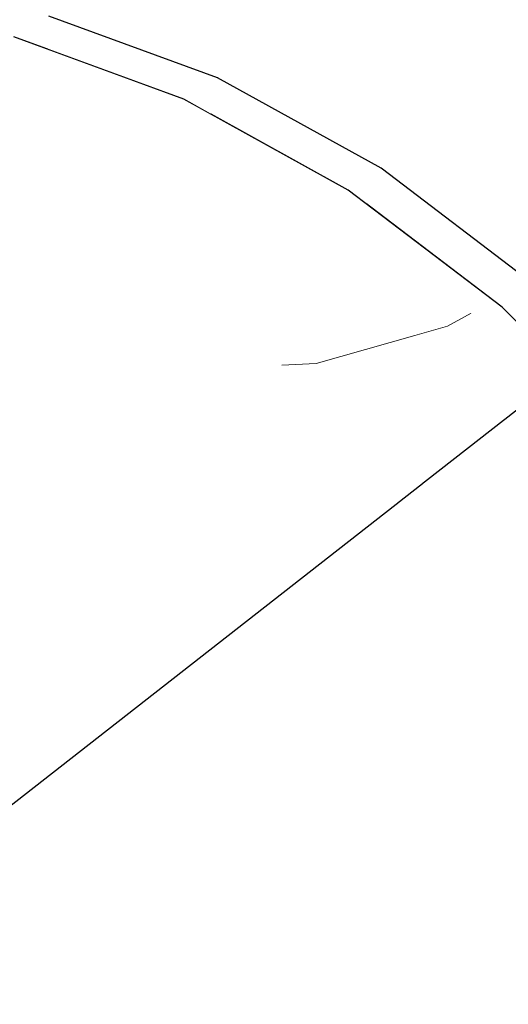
# Model space of a CAD drawing. Header units: millimetres. Extents: x -36478 to 31050, y -14815 to 11827.
# Tile 234 of 256: x -15614 to -15563, y 9860 to 9963. Entities that reach past the tile are written whole.
import ezdxf

# ---------------------------------------------------------------- set-up
doc = ezdxf.new("R2010")
doc.units = ezdxf.units.MM
doc.header["$MEASUREMENT"] = 0
doc.linetypes.add('Wipeout_Contour', pattern=[1000, 0, -1000])
for name, color, linetype in [('Nové_Konstrukce - krov', 7, 'Continuous'), ('Nové_Konstrukce - střechy a skořepiny', 7, 'Continuous'), ('Nové_Výplně - Povrchové', 7, 'Continuous')]:
    doc.layers.add(name, color=color, linetype=linetype)

# ---------------------------------------------------------------- blocks, each defined once
blk = doc.blocks.new('*X13')
at = {"layer": 'Nové_Výplně - Povrchové', "color": 21, "linetype": 'Continuous', "lineweight": 20, "true_color": 0xffaaaa}
for p, q in [((-15576.72, 9910.64), (-15576.72, 9860.46)), ((-15583.39, 9893.12), (-15576.72, 9898.8)), ((-15552.71, 9898.8), (-15576.72, 9898.8)), ((-15592.7, 9888.25), (-15583.39, 9893.12)), ((-15604.18, 9884.46), (-15592.7, 9888.25)), ((-15612.19, 9882.91), (-15604.18, 9884.46))]:
    blk.add_line(p, q, dxfattribs=at)
blk = doc.blocks.new('výplň_6_1', base_point=(0, 0))
at = {"layer": 'Nové_Výplně - Povrchové', "color": 21, "linetype": 'Continuous', "lineweight": 20, "true_color": 0xffaaaa}
blk.add_blockref('*X13', (0, 0), dxfattribs=at)
blk = doc.blocks.new('výplň_790_1', base_point=(0, 0))
at = {"color": 254, "linetype": 'Wipeout_Contour', "lineweight": 0, "ltscale": 92348.408586}
blk.add_wipeout([(-15576.13, 9947.27), (-15577.64, 9943.55), (-15563.53, 9932.84), (-15562.51, 9931.81), (-15560.22, 9935.18)], dxfattribs=at).dxf.layer = 'Nové_Výplně - Povrchové'
blk = doc.blocks.new('výplň_794_1', base_point=(0, 0))
at = {"color": 254, "linetype": 'Wipeout_Contour', "lineweight": 0, "ltscale": 73885.614984}
blk.add_wipeout([(-15560.22, 9935.18), (-15552.14, 9945.5), (-15569.84, 9958.94), (-15576.13, 9947.27)], dxfattribs=at).dxf.layer = 'Nové_Výplně - Povrchové'
blk = doc.blocks.new('výplň_795_1', base_point=(0, 0))
at = {"color": 254, "linetype": 'Wipeout_Contour', "lineweight": 0, "ltscale": 92539.299595}
blk.add_wipeout([(-15610.7, 9963.1), (-15610.74, 9959.62), (-15596.65, 9954.46), (-15593.85, 9952.91), (-15593.13, 9956.67)], dxfattribs=at).dxf.layer = 'Nové_Výplně - Povrchové'
blk = doc.blocks.new('výplň_796_1', base_point=(0, 0))
at = {"color": 254, "linetype": 'Wipeout_Contour', "lineweight": 0, "ltscale": 92445.550323}
blk.add_wipeout([(-15593.13, 9956.67), (-15593.85, 9952.91), (-15579.54, 9945), (-15577.64, 9943.55), (-15576.13, 9947.27)], dxfattribs=at).dxf.layer = 'Nové_Výplně - Povrchové'
blk = doc.blocks.new('výplň_799_1', base_point=(0, 0))
at = {"color": 254, "linetype": 'Wipeout_Contour', "lineweight": 0, "ltscale": 73968.613574}
blk.add_wipeout([(-15576.13, 9947.27), (-15569.84, 9958.94), (-15588.74, 9969.39), (-15593.13, 9956.67)], dxfattribs=at).dxf.layer = 'Nové_Výplně - Povrchové'
blk = doc.blocks.new('výplň_800_1', base_point=(0, 0))
at = {"color": 254, "linetype": 'Wipeout_Contour', "lineweight": 0, "ltscale": 73882.325551}
blk.add_wipeout([(-15552.14, 9945.5), (-15544.21, 9953.91), (-15562.89, 9968.1), (-15569.84, 9958.94)], dxfattribs=at).dxf.layer = 'Nové_Výplně - Povrchové'
blk = doc.blocks.new('výplň_801_1', base_point=(0, 0))
at = {"color": 254, "linetype": 'Wipeout_Contour', "lineweight": 0, "ltscale": 74048.14058}
blk.add_wipeout([(-15608.28, 9976.54), (-15610.7, 9963.1), (-15593.13, 9956.67), (-15588.74, 9969.39)], dxfattribs=at).dxf.layer = 'Nové_Výplně - Povrchové'
blk = doc.blocks.new('výplň_802_1', base_point=(0, 0))
at = {"color": 254, "linetype": 'Wipeout_Contour', "lineweight": 0, "ltscale": 73972.172241}
blk.add_wipeout([(-15569.84, 9958.94), (-15562.89, 9968.1), (-15582.85, 9979.14), (-15588.74, 9969.39)], dxfattribs=at).dxf.layer = 'Nové_Výplně - Povrchové'
blk = doc.blocks.new('výplň_828_1', base_point=(0, 0))
at = {"color": 254, "linetype": 'Wipeout_Contour', "lineweight": 0, "ltscale": 73762.133231}
blk.add_wipeout([(-15552.28, 9891.41), (-15563.43, 9906.14), (-15566.06, 9904.09), (-15554.91, 9889.36)], dxfattribs=at).dxf.layer = 'Nové_Výplně - Povrchové'
blk = doc.blocks.new('výplň_829_1', base_point=(0, 0))
at = {"color": 254, "linetype": 'Wipeout_Contour', "lineweight": 0, "ltscale": 73752.244186}
blk.add_wipeout([(-15552.28, 9891.41), (-15543.1, 9896.96), (-15555.52, 9913.37), (-15563.43, 9906.14)], dxfattribs=at).dxf.layer = 'Nové_Výplně - Povrchové'
blk = doc.blocks.new('výplň_830_1', base_point=(0, 0))
at = {"color": 254, "linetype": 'Wipeout_Contour', "lineweight": 0, "ltscale": 92291.42075}
blk.add_wipeout([(-15682.16, 9790.39), (-15680.56, 9788.27), (-15672.88, 9774.63), (-15545.91, 9873.38), (-15554.91, 9889.36)], dxfattribs=at).dxf.layer = 'Nové_Výplně - Povrchové'
blk = doc.blocks.new('výplň_831_1', base_point=(0, 0))
at = {"color": 254, "linetype": 'Wipeout_Contour', "lineweight": 0, "ltscale": 73874.139165}
blk.add_wipeout([(-15693.31, 9805.12), (-15682.16, 9790.39), (-15554.91, 9889.36), (-15566.06, 9904.09)], dxfattribs=at).dxf.layer = 'Nové_Výplně - Povrchové'
blk = doc.blocks.new('výplň_832_1', base_point=(0, 0))
at = {"color": 254, "linetype": 'Wipeout_Contour', "lineweight": 0, "ltscale": 73832.642841}
blk.add_wipeout([(-15566.06, 9904.09), (-15563.43, 9906.14), (-15576.4, 9919.17), (-15579.03, 9917.12)], dxfattribs=at).dxf.layer = 'Nové_Výplně - Povrchové'
blk = doc.blocks.new('výplň_833_1', base_point=(0, 0))
at = {"color": 254, "linetype": 'Wipeout_Contour', "lineweight": 0, "ltscale": 74152.522426}
blk.add_wipeout([(-15747.19, 9847.1), (-15733.53, 9839.55), (-15608.8, 9936.56), (-15624.7, 9942.38)], dxfattribs=at).dxf.layer = 'Nové_Výplně - Povrchové'
blk = doc.blocks.new('výplň_834_1', base_point=(0, 0))
at = {"color": 254, "linetype": 'Wipeout_Contour', "lineweight": 0, "ltscale": 92543.843739}
blk.add_wipeout([(-15719.78, 9829.78), (-15710.5, 9822.73), (-15706.09, 9818.3), (-15579.03, 9917.12), (-15593.43, 9928.05)], dxfattribs=at).dxf.layer = 'Nové_Výplně - Povrchové'
blk = doc.blocks.new('výplň_835_1', base_point=(0, 0))
at = {"color": 254, "linetype": 'Wipeout_Contour', "lineweight": 0, "ltscale": 92450.154868}
blk.add_wipeout([(-15706.09, 9818.3), (-15694.4, 9806.56), (-15693.31, 9805.12), (-15566.06, 9904.09), (-15579.03, 9917.12)], dxfattribs=at).dxf.layer = 'Nové_Výplně - Povrchové'
blk = doc.blocks.new('výplň_837_1', base_point=(0, 0))
at = {"color": 254, "linetype": 'Wipeout_Contour', "lineweight": 0, "ltscale": 278017.015574}
blk.add_wipeout([(-15757.45, 9851.46), (-15750.43, 9848.89), (-15748.17, 9847.64), (-15621.92, 9945.84), (-15620.84, 9956.01), (-15617.44, 9960.05), (-15614.33, 9960.93), (-15610.74, 9959.62), (-15610.7, 9963.1), (-15610.18, 9966), (-15612.97, 9963.83), (-15614.18, 9973.38), (-15617.29, 9972.49), (-15620.69, 9968.46), (-15621.92, 9956.87)], dxfattribs=at).dxf.layer = 'Nové_Výplně - Povrchové'
blk = doc.blocks.new('výplň_838_1', base_point=(0, 0))
at = {"color": 254, "linetype": 'Wipeout_Contour', "lineweight": 0, "ltscale": 111189.070827}
blk.add_wipeout([(-15608.8, 9936.56), (-15733.53, 9839.55), (-15730.45, 9837.84), (-15728.37, 9836.3), (-15719.78, 9829.78), (-15593.43, 9928.05)], dxfattribs=at).dxf.layer = 'Nové_Výplně - Povrchové'
blk = doc.blocks.new('*X1679')
at = {"layer": 'Nové_Výplně - Povrchové', "color": 21, "linetype": 'Continuous', "lineweight": 20, "true_color": 0xffaaaa}
blk.add_line((-15558.84, 9924.45), (-15561.67, 9930.96), dxfattribs=at)
blk = doc.blocks.new('výplň_839_1', base_point=(0, 0))
at = {"color": 254, "linetype": 'Wipeout_Contour', "lineweight": 0, "ltscale": 73814.650427}
blk.add_wipeout([(-15551.25, 9916.83), (-15549.1, 9918.35), (-15563.53, 9932.84), (-15565.89, 9931.54)], dxfattribs=at).dxf.layer = 'Nové_Výplně - Povrchové'
at = {"layer": 'Nové_Výplně - Povrchové', "color": 21, "linetype": 'Continuous', "lineweight": 20, "true_color": 0xffaaaa}
blk.add_blockref('*X1679', (0, 0), dxfattribs=at)
blk = doc.blocks.new('výplň_840_1', base_point=(0, 0))
at = {"color": 254, "linetype": 'Wipeout_Contour', "lineweight": 0, "ltscale": 73826.775608}
blk.add_wipeout([(-15563.43, 9906.14), (-15555.52, 9913.37), (-15569.97, 9927.88), (-15576.4, 9919.17)], dxfattribs=at).dxf.layer = 'Nové_Výplně - Povrchové'
blk = doc.blocks.new('výplň_841_1', base_point=(0, 0))
at = {"color": 254, "linetype": 'Wipeout_Contour', "lineweight": 0, "ltscale": 73820.116269}
blk.add_wipeout([(-15555.52, 9913.37), (-15551.25, 9916.83), (-15565.89, 9931.54), (-15569.97, 9927.88)], dxfattribs=at).dxf.layer = 'Nové_Výplně - Povrchové'
blk = doc.blocks.new('výplň_842_1', base_point=(0, 0))
at = {"color": 254, "linetype": 'Wipeout_Contour', "lineweight": 0, "ltscale": 73904.544566}
blk.add_wipeout([(-15576.4, 9919.17), (-15590.8, 9930.1), (-15593.43, 9928.05), (-15579.03, 9917.12)], dxfattribs=at).dxf.layer = 'Nové_Výplně - Povrchové'
blk = doc.blocks.new('*X1687')
at = {"layer": 'Nové_Výplně - Povrchové', "color": 21, "linetype": 'Continuous', "lineweight": 20, "true_color": 0xffaaaa}
for p, q in [((-15572.61, 9929.89), (-15582.88, 9926.98)), ((-15582.88, 9926.98), (-15586.46, 9926.8))]:
    blk.add_line(p, q, dxfattribs=at)
blk = doc.blocks.new('výplň_843_1', base_point=(0, 0))
at = {"color": 254, "linetype": 'Wipeout_Contour', "lineweight": 0, "ltscale": 73902.775187}
blk.add_wipeout([(-15590.8, 9930.1), (-15576.4, 9919.17), (-15569.97, 9927.88), (-15586, 9940.06)], dxfattribs=at).dxf.layer = 'Nové_Výplně - Povrchové'
at = {"layer": 'Nové_Výplně - Povrchové', "color": 21, "linetype": 'Continuous', "lineweight": 20, "true_color": 0xffaaaa}
blk.add_blockref('*X1687', (0, 0), dxfattribs=at)
blk = doc.blocks.new('*X1689')
at = {"layer": 'Nové_Výplně - Povrchové', "color": 21, "linetype": 'Continuous', "lineweight": 20, "true_color": 0xffaaaa}
for p, q in [((-15566.76, 9932.2), (-15569.22, 9930.85)), ((-15569.22, 9930.85), (-15572.61, 9929.89))]:
    blk.add_line(p, q, dxfattribs=at)
blk = doc.blocks.new('výplň_844_1', base_point=(0, 0))
at = {"color": 254, "linetype": 'Wipeout_Contour', "lineweight": 0, "ltscale": 73900.754492}
blk.add_wipeout([(-15586, 9940.06), (-15569.97, 9927.88), (-15565.89, 9931.54), (-15582.14, 9943.88)], dxfattribs=at).dxf.layer = 'Nové_Výplně - Povrchové'
at = {"layer": 'Nové_Výplně - Povrchové', "color": 21, "linetype": 'Continuous', "lineweight": 20, "true_color": 0xffaaaa}
blk.add_blockref('*X1689', (0, 0), dxfattribs=at)
blk = doc.blocks.new('výplň_845_1', base_point=(0, 0))
at = {"color": 254, "linetype": 'Wipeout_Contour', "lineweight": 0, "ltscale": 74043.796157}
blk.add_wipeout([(-15622.07, 9944.42), (-15624.7, 9942.38), (-15608.8, 9936.56), (-15606.17, 9938.6)], dxfattribs=at).dxf.layer = 'Nové_Výplně - Povrchové'
blk = doc.blocks.new('výplň_846_1', base_point=(0, 0))
at = {"color": 254, "linetype": 'Wipeout_Contour', "lineweight": 0, "ltscale": 73975.649275}
blk.add_wipeout([(-15590.8, 9930.1), (-15606.17, 9938.6), (-15608.8, 9936.56), (-15593.43, 9928.05)], dxfattribs=at).dxf.layer = 'Nové_Výplně - Povrchové'
blk = doc.blocks.new('výplň_847_1', base_point=(0, 0))
at = {"color": 254, "linetype": 'Wipeout_Contour', "lineweight": 0, "ltscale": 73895.234087}
blk.add_wipeout([(-15563.53, 9932.84), (-15579.54, 9945), (-15582.14, 9943.88), (-15565.89, 9931.54)], dxfattribs=at).dxf.layer = 'Nové_Výplně - Povrchové'
blk = doc.blocks.new('výplň_848_1', base_point=(0, 0))
at = {"color": 254, "linetype": 'Wipeout_Contour', "lineweight": 0, "ltscale": 73974.912937}
blk.add_wipeout([(-15582.14, 9943.88), (-15579.54, 9945), (-15596.65, 9954.46), (-15599.5, 9953.48)], dxfattribs=at).dxf.layer = 'Nové_Výplně - Povrchové'
blk = doc.blocks.new('výplň_849_1', base_point=(0, 0))
at = {"color": 254, "linetype": 'Wipeout_Contour', "lineweight": 0, "ltscale": 74051.265528}
blk.add_wipeout([(-15614.33, 9960.93), (-15617.44, 9960.05), (-15599.5, 9953.48), (-15596.65, 9954.46)], dxfattribs=at).dxf.layer = 'Nové_Výplně - Povrchové'
blk = doc.blocks.new('výplň_850_1', base_point=(0, 0))
at = {"color": 254, "linetype": 'Wipeout_Contour', "lineweight": 0, "ltscale": 73977.928632}
blk.add_wipeout([(-15606.17, 9938.6), (-15590.8, 9930.1), (-15586, 9940.06), (-15603.13, 9949.53)], dxfattribs=at).dxf.layer = 'Nové_Výplně - Povrchové'
blk = doc.blocks.new('výplň_851_1', base_point=(0, 0))
at = {"color": 254, "linetype": 'Wipeout_Contour', "lineweight": 0, "ltscale": 73980.489942}
blk.add_wipeout([(-15586, 9940.06), (-15582.14, 9943.88), (-15599.5, 9953.48), (-15603.13, 9949.53)], dxfattribs=at).dxf.layer = 'Nové_Výplně - Povrchové'
blk = doc.blocks.new('výplň_852_1', base_point=(0, 0))
at = {"color": 254, "linetype": 'Wipeout_Contour', "lineweight": 0, "ltscale": 92568.782802}
blk.add_wipeout([(-15621.92, 9945.84), (-15622.07, 9944.42), (-15606.17, 9938.6), (-15603.13, 9949.53), (-15620.84, 9956.01)], dxfattribs=at).dxf.layer = 'Nové_Výplně - Povrchové'
blk = doc.blocks.new('výplň_853_1', base_point=(0, 0))
at = {"color": 254, "linetype": 'Wipeout_Contour', "lineweight": 0, "ltscale": 74056.899616}
blk.add_wipeout([(-15617.44, 9960.05), (-15620.84, 9956.01), (-15603.13, 9949.53), (-15599.5, 9953.48)], dxfattribs=at).dxf.layer = 'Nové_Výplně - Povrchové'

msp = doc.modelspace()

# ---------------------------------------------------------------- block references
at = {"layer": 'Nové_Výplně - Povrchové', "color": 21, "linetype": 'Continuous', "lineweight": 20, "true_color": 0xffaaaa}
msp.add_blockref('výplň_6_1', (0, 0), dxfattribs=at)

# ---------------------------------------------------------------- next in the draw order: block references
for name in ['výplň_795_1', 'výplň_790_1', 'výplň_828_1']:
    msp.add_blockref(name, (0, 0), dxfattribs=at)

# ---------------------------------------------------------------- next in the draw order: block references
for name in ['výplň_794_1', 'výplň_829_1', 'výplň_830_1']:
    msp.add_blockref(name, (0, 0), dxfattribs=at)

# ---------------------------------------------------------------- next in the draw order: block references
for name in ['výplň_796_1', 'výplň_831_1']:
    msp.add_blockref(name, (0, 0), dxfattribs=at)

# ---------------------------------------------------------------- next in the draw order: block references
for name in ['výplň_799_1', 'výplň_833_1', 'výplň_832_1']:
    msp.add_blockref(name, (0, 0), dxfattribs=at)

# ---------------------------------------------------------------- next in the draw order: block references
for name in ['výplň_801_1', 'výplň_800_1', 'výplň_834_1']:
    msp.add_blockref(name, (0, 0), dxfattribs=at)

# ---------------------------------------------------------------- next in the draw order: block references
for name in ['výplň_802_1', 'výplň_835_1']:
    msp.add_blockref(name, (0, 0), dxfattribs=at)

# ---------------------------------------------------------------- next in the draw order: block references
for name in ['výplň_837_1', 'výplň_839_1']:
    msp.add_blockref(name, (0, 0), dxfattribs=at)

# ---------------------------------------------------------------- next in the draw order: block references
for name in ['výplň_838_1', 'výplň_840_1']:
    msp.add_blockref(name, (0, 0), dxfattribs=at)

# ---------------------------------------------------------------- next in the draw order: block references
for name in ['výplň_845_1', 'výplň_841_1', 'výplň_842_1']:
    msp.add_blockref(name, (0, 0), dxfattribs=at)

# ---------------------------------------------------------------- next in the draw order: block references
msp.add_blockref('výplň_843_1', (0, 0), dxfattribs=at)

# ---------------------------------------------------------------- next in the draw order: block references
for name in ['výplň_844_1', 'výplň_846_1']:
    msp.add_blockref(name, (0, 0), dxfattribs=at)

# ---------------------------------------------------------------- next in the draw order: block references
msp.add_blockref('výplň_847_1', (0, 0), dxfattribs=at)

# ---------------------------------------------------------------- next in the draw order: linework, layer by layer
at = {"layer": 'Nové_Konstrukce - krov', "color": 1, "linetype": 'Continuous', "lineweight": 25}
for p, q in [((-15560.22, 9935.18), (-15576.13, 9947.27)), ((-15549.1, 9918.35), (-15563.53, 9932.84))]:
    msp.add_line(p, q, dxfattribs=at)

# ---------------------------------------------------------------- next in the draw order: block references
at = {"layer": 'Nové_Výplně - Povrchové', "color": 21, "linetype": 'Continuous', "lineweight": 20, "true_color": 0xffaaaa}
msp.add_blockref('výplň_848_1', (0, 0), dxfattribs=at)

# ---------------------------------------------------------------- next in the draw order: linework, layer by layer
at = {"layer": 'Nové_Konstrukce - krov', "color": 1, "linetype": 'Continuous', "lineweight": 25}
msp.add_line((-15563.53, 9932.84), (-15579.54, 9945), dxfattribs=at)

# ---------------------------------------------------------------- next in the draw order: block references
at = {"layer": 'Nové_Výplně - Povrchové', "color": 21, "linetype": 'Continuous', "lineweight": 20, "true_color": 0xffaaaa}
for name in ['výplň_849_1', 'výplň_850_1']:
    msp.add_blockref(name, (0, 0), dxfattribs=at)

# ---------------------------------------------------------------- next in the draw order: block references
msp.add_blockref('výplň_851_1', (0, 0), dxfattribs=at)

# ---------------------------------------------------------------- next in the draw order: linework, layer by layer
at = {"layer": 'Nové_Konstrukce - krov', "color": 1, "linetype": 'Continuous', "lineweight": 25}
for p, q in [((-15576.13, 9947.27), (-15593.13, 9956.67)), ((-15579.54, 9945), (-15596.65, 9954.46))]:
    msp.add_line(p, q, dxfattribs=at)

# ---------------------------------------------------------------- next in the draw order: block references
at = {"layer": 'Nové_Výplně - Povrchové', "color": 21, "linetype": 'Continuous', "lineweight": 20, "true_color": 0xffaaaa}
msp.add_blockref('výplň_852_1', (0, 0), dxfattribs=at)

# ---------------------------------------------------------------- next in the draw order: block references
msp.add_blockref('výplň_853_1', (0, 0), dxfattribs=at)

# ---------------------------------------------------------------- next in the draw order: linework, layer by layer
at = {"layer": 'Nové_Konstrukce - krov', "color": 1, "linetype": 'Continuous', "lineweight": 25}
for p, q in [((-15593.13, 9956.67), (-15610.7, 9963.1)), ((-15596.65, 9954.46), (-15614.33, 9960.93))]:
    msp.add_line(p, q, dxfattribs=at)
at = {"layer": 'Nové_Konstrukce - střechy a skořepiny', "color": 1, "linetype": 'Continuous', "lineweight": 25}
msp.add_line((-14406.18, 10825.99), (-19182.71, 7090.83), dxfattribs=at)

doc.saveas('drawing.dxf')
